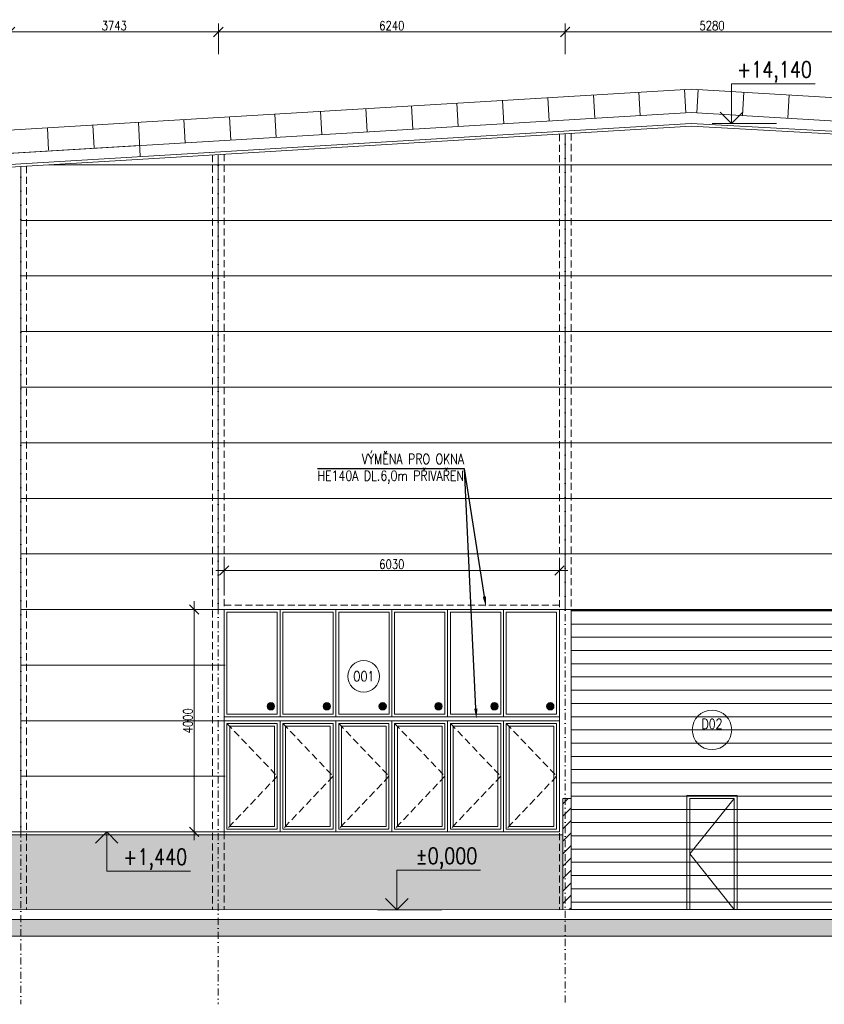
# Model space of a CAD drawing. Header units: millimetres. Extents: x -485339 to 350584, y -1189936 to 0.
# Tile 88 of 256: x -205476 to -191003, y -974340 to -956629. Entities that reach past the tile are written whole.
import ezdxf
from ezdxf import colors
from ezdxf.entities.mleader import LeaderData, LeaderLine
from ezdxf.enums import TextEntityAlignment as Align
from ezdxf.math import Vec2, Vec3

# ---------------------------------------------------------------- set-up
doc = ezdxf.new("R2010")
doc.units = ezdxf.units.MM
doc.header["$LTSCALE"] = 10
doc.linetypes.add('DASHDOT', pattern=[25.4, 12.7, -6.35, 0, -6.35])
doc.linetypes.add('ČÁRKOVANÁ', pattern=[19.05, 12.7, -6.35])
doc.layers.get('Defpoints').update_dxf_attribs({"color": 201})
for name, color, linetype, lineweight in [('N_dveře', 10, 'Continuous', 18), ('N_kóty', 10, 'Continuous', 18), ('N_okna', 10, 'Continuous', 18), ('N_popis', 10, 'Continuous', 18), ('N_popis_fasáda', 212, 'Continuous', 18), ('N_popis_otvory', 10, 'Continuous', 18), ('N_čáry_obv.plášt', 212, 'Continuous', 18), ('N_čáry_plné', 10, 'Continuous', 18), ('N_čáry_pod', 10, 'ČÁRKOVANÁ', 18), ('N_šrary', 10, 'Continuous', 18), ('St_kóty_výškové', 132, 'Continuous', 18), ('St_sloupy_opláštění_pohled', 25, 'ČÁRKOVANÁ', 18), ('St_čáry_obrys', 5, 'Continuous', 35), ('St_šrafy', 250, 'Continuous', 18)]:
    doc.layers.add(name, color=color, linetype=linetype, lineweight=lineweight)
doc.styles.add('ROMANS', font='romans.shx', dxfattribs={"width": 0.8})
doc.styles.get("Standard").update_dxf_attribs({"font": 'simplex.shx', "width": 0.8})
doc.dimstyles.new('stavebníM100', dxfattribs={"dimtxt": 165, "dimasz": 170, "dimexe": 150, "dimexo": 100, "dimgap": 30, "dimtad": 1, "dimdec": 0, "dimtxsty": 'Standard', "dimblk": 'OBLIQUE', "dimcen": -2.5, "dimdle": 150, "dimclrd": 256, "dimclre": 256, "dimclrt": 256, "dimadec": 4, "dimazin": 0, "dimtfac": 1, "dimtdec": 0, "dimtmove": 2, "dimatfit": 3, "dimldrblk": 'OBLIQUE', "dimfxl": 400, "dimfxlon": 1, "dimlwd": -1, "dimlwe": -1, "dimarcsym": 0})

# ---------------------------------------------------------------- blocks, each defined once
blk = doc.blocks.new('*U3985')
at = {"color": 0, "linetype": 'ByBlock', "lineweight": -2}
blk.add_line((3, 0), (-7, 0), dxfattribs=at)
for points in [[(0, 0), (0, 6.12), (0, 6.12), (-13, 6.12)], [(1.75, 1.75), (0, 0), (-1.75, 1.75)]]:
    blk.add_lwpolyline(points, dxfattribs=at)
at = {"color": 0, "linetype": 'ByBlock', "lineweight": -2, "style": 'ROMANS', "width": 0.8}
for tag, p in [('VYSKA', (-3.45, 9.62)), ('POPIS_001', (-12.5, 5.12))]:
    blk.add_attdef(tag, text='', height=2.5, dxfattribs=at).set_placement(p, align=Align.TOP_RIGHT)
blk = doc.blocks.new('*U4032')
at = {"color": 0, "linetype": 'ByBlock', "lineweight": -2}
blk.add_line((3, 0), (-7, 0), dxfattribs=at)
for points in [[(0, 0), (0, -6.12), (0, -6.12), (-13, -6.12)], [(1.75, -1.75), (0, 0), (-1.75, -1.75)]]:
    blk.add_lwpolyline(points, dxfattribs=at)
at = {"color": 0, "linetype": 'ByBlock', "lineweight": -2, "style": 'ROMANS', "width": 0.8}
for tag, p in [('VYSKA', (-3.45, -2.62)), ('POPIS_001', (-12.5, -7.13))]:
    blk.add_attdef(tag, text='', height=2.5, dxfattribs=at).set_placement(p, align=Align.TOP_RIGHT)
blk = doc.blocks.new('*U4033')
at = {"color": 0, "linetype": 'ByBlock', "lineweight": -2}
blk.add_line((3, 0), (-7, 0), dxfattribs=at)
for points in [[(0, 0), (0, 6.12), (0, 6.12), (-13, 6.12)], [(1.75, 1.75), (0, 0), (-1.75, 1.75)]]:
    blk.add_lwpolyline(points, dxfattribs=at)
at = {"color": 0, "linetype": 'ByBlock', "lineweight": -2, "style": 'ROMANS', "width": 0.8}
for tag, p in [('VYSKA', (-3.45, 9.62)), ('POPIS_001', (-12.5, 5.12))]:
    blk.add_attdef(tag, text='', height=2.5, dxfattribs=at).set_placement(p, align=Align.TOP_RIGHT)
blk = doc.blocks.new('G$C93397BA7')
at = {"layer": 'N_okna'}
for p, q in [((1005, 0), (0, 0)), ((0, 0), (0, -2000)), ((2010, 0), (1005, 0)), ((1005, 0), (1005, -2000)), ((1005, -2000), (1005, 0)), ((3015, 0), (2010, 0)), ((2010, 0), (2010, -2000)), ((2010, -2000), (2010, 0)), ((4020, 0), (3015, 0)), ((3015, 0), (3015, -2000)), ((3015, -2000), (3015, 0)), ((5025, 0), (4020, 0)), ((4020, 0), (4020, -2000)), ((4020, -2000), (4020, 0)), ((6030, 0), (5025, 0)), ((5025, 0), (5025, -2000)), ((5025, -2000), (5025, 0)), ((6030, -2000), (6030, 0)), ((954.75, -50), (50.25, -50)), ((50.25, -50), (50.25, -1950)), ((904.5, -100), (100.5, -100)), ((100.5, -100), (100.5, -1900)), ((904.5, -1900), (904.5, -100)), ((954.75, -1950), (954.75, -50)), ((1959.75, -50), (1055.25, -50)), ((1055.25, -50), (1055.25, -1950)), ((1909.5, -100), (1105.5, -100)), ((1105.5, -100), (1105.5, -1900)), ((1909.5, -1900), (1909.5, -100)), ((1959.75, -1950), (1959.75, -50)), ((2964.75, -50), (2060.25, -50)), ((2060.25, -50), (2060.25, -1950)), ((2914.5, -100), (2110.5, -100)), ((2110.5, -100), (2110.5, -1900)), ((2914.5, -1900), (2914.5, -100)), ((2964.75, -1950), (2964.75, -50)), ((3969.75, -50), (3065.25, -50)), ((3065.25, -50), (3065.25, -1950)), ((3919.5, -100), (3115.5, -100)), ((3115.5, -100), (3115.5, -1900)), ((3919.5, -1900), (3919.5, -100)), ((3969.75, -1950), (3969.75, -50)), ((4974.75, -50), (4070.25, -50)), ((4070.25, -50), (4070.25, -1950)), ((4924.5, -100), (4120.5, -100)), ((4120.5, -100), (4120.5, -1900)), ((4924.5, -1900), (4924.5, -100)), ((4974.75, -1950), (4974.75, -50)), ((5979.75, -50), (5075.25, -50)), ((5075.25, -50), (5075.25, -1950)), ((5929.5, -100), (5125.5, -100)), ((5125.5, -100), (5125.5, -1900)), ((5929.5, -1900), (5929.5, -100)), ((5979.75, -1950), (5979.75, -50)), ((100.5, -1900), (904.5, -1900)), ((1105.5, -1900), (1909.5, -1900)), ((2110.5, -1900), (2914.5, -1900)), ((3115.5, -1900), (3919.5, -1900)), ((4120.5, -1900), (4924.5, -1900)), ((5125.5, -1900), (5929.5, -1900)), ((0, -2000), (1005, -2000)), ((50.25, -1950), (954.75, -1950)), ((1005, -2000), (2010, -2000)), ((1055.25, -1950), (1959.75, -1950)), ((2010, -2000), (3015, -2000)), ((2060.25, -1950), (2964.75, -1950)), ((3015, -2000), (4020, -2000)), ((3065.25, -1950), (3969.75, -1950)), ((4020, -2000), (5025, -2000)), ((4070.25, -1950), (4974.75, -1950)), ((5025, -2000), (6030, -2000)), ((5075.25, -1950), (5979.75, -1950))]:
    blk.add_line(p, q, dxfattribs=at)
at = {"layer": 'N_okna', "linetype": 'ČÁRKOVANÁ'}
for p, q in [((50.25, -50), (954.75, -1000)), ((1055.25, -50), (1959.75, -1000)), ((2060.25, -50), (2964.75, -1000)), ((3065.25, -50), (3969.75, -1000)), ((4070.25, -50), (4974.75, -1000)), ((5075.25, -50), (5979.75, -1000)), ((954.75, -1000), (50.25, -1950)), ((1959.75, -1000), (1055.25, -1950)), ((2964.75, -1000), (2060.25, -1950)), ((3969.75, -1000), (3065.25, -1950)), ((4974.75, -1000), (4070.25, -1950)), ((5979.75, -1000), (5075.25, -1950))]:
    blk.add_line(p, q, dxfattribs=at)
blk = doc.blocks.new('G$C19E18317')
at = {"layer": 'N_okna'}
h = blk.add_hatch(color=256, dxfattribs=at)
h.dxf.hatch_style = 1
edge = h.paths.add_edge_path()
edge.add_ellipse((-5189, 259), major_axis=(66.3, 0), ratio=0.995025, start_angle=0, end_angle=180)
edge.add_ellipse((-5189, 259), major_axis=(-66.3, 0), ratio=0.995025, start_angle=0, end_angle=180)
h = blk.add_hatch(color=256, dxfattribs=at)
h.dxf.hatch_style = 1
edge = h.paths.add_edge_path()
edge.add_ellipse((-4184, 259), major_axis=(66.3, 0), ratio=0.995025, start_angle=0, end_angle=180)
edge.add_ellipse((-4184, 259), major_axis=(-66.3, 0), ratio=0.995025, start_angle=0, end_angle=180)
h = blk.add_hatch(color=256, dxfattribs=at)
h.dxf.hatch_style = 1
edge = h.paths.add_edge_path()
edge.add_ellipse((-3179, 259), major_axis=(66.3, 0), ratio=0.995025, start_angle=0, end_angle=180)
edge.add_ellipse((-3179, 259), major_axis=(-66.3, 0), ratio=0.995025, start_angle=0, end_angle=180)
h = blk.add_hatch(color=256, dxfattribs=at)
h.dxf.hatch_style = 1
edge = h.paths.add_edge_path()
edge.add_ellipse((-2174, 259), major_axis=(66.3, 0), ratio=0.995025, start_angle=0, end_angle=180)
edge.add_ellipse((-2174, 259), major_axis=(-66.3, 0), ratio=0.995025, start_angle=0, end_angle=180)
h = blk.add_hatch(color=256, dxfattribs=at)
h.dxf.hatch_style = 1
edge = h.paths.add_edge_path()
edge.add_ellipse((-1169, 259), major_axis=(66.3, 0), ratio=0.995025, start_angle=0, end_angle=180)
edge.add_ellipse((-1169, 259), major_axis=(-66.3, 0), ratio=0.995025, start_angle=0, end_angle=180)
h = blk.add_hatch(color=256, dxfattribs=at)
h.dxf.hatch_style = 1
edge = h.paths.add_edge_path()
edge.add_ellipse((-164, 259), major_axis=(66.3, 0), ratio=0.995025, start_angle=0, end_angle=180)
edge.add_ellipse((-164, 259), major_axis=(-66.3, 0), ratio=0.995025, start_angle=0, end_angle=180)
for p, q in [((-5025, 2000), (-6030, 2000)), ((-6030, 2000), (-6030, 70)), ((-5075, 1950), (-5980, 1950)), ((-5980, 1950), (-5980, 120)), ((-5075, 120), (-5075, 1950)), ((-4020, 2000), (-5025, 2000)), ((-5025, 2000), (-5025, 70)), ((-5025, 70), (-5025, 2000)), ((-4070, 1950), (-4975, 1950)), ((-4975, 1950), (-4975, 120)), ((-4070, 120), (-4070, 1950)), ((-3015, 2000), (-4020, 2000)), ((-4020, 2000), (-4020, 70)), ((-4020, 70), (-4020, 2000)), ((-3065, 1950), (-3970, 1950)), ((-3970, 1950), (-3970, 120)), ((-3065, 120), (-3065, 1950)), ((-2010, 2000), (-3015, 2000)), ((-3015, 2000), (-3015, 70)), ((-3015, 70), (-3015, 2000)), ((-2060, 1950), (-2965, 1950)), ((-2965, 1950), (-2965, 120)), ((-2060, 120), (-2060, 1950)), ((-1005, 2000), (-2010, 2000)), ((-2010, 2000), (-2010, 70)), ((-2010, 70), (-2010, 2000)), ((-1055, 1950), (-1960, 1950)), ((-1960, 1950), (-1960, 120)), ((-1055, 120), (-1055, 1950)), ((0, 2000), (-1005, 2000)), ((-1005, 2000), (-1005, 70)), ((-1005, 70), (-1005, 2000)), ((-50, 1950), (-955, 1950)), ((-955, 1950), (-955, 120)), ((-50, 120), (-50, 1950)), ((0, 70), (0, 2000)), ((-6030, 70), (-5025, 70)), ((-5980, 120), (-5075, 120)), ((-5025, 70), (-4020, 70)), ((-4975, 120), (-4070, 120)), ((-4020, 70), (-3015, 70)), ((-3970, 120), (-3065, 120)), ((-3015, 70), (-2010, 70)), ((-2965, 120), (-2060, 120)), ((-2010, 70), (-1005, 70)), ((-1960, 120), (-1055, 120)), ((-1005, 70), (0, 70)), ((-955, 120), (-50, 120))]:
    blk.add_line(p, q, dxfattribs=at)
for centre in [(-5189, 259), (-4184, 259), (-3179, 259), (-2174, 259), (-1169, 259), (-164, 259)]:
    blk.add_ellipse(centre, major_axis=(66.3, 0), ratio=0.995025, dxfattribs=at)
blk = doc.blocks.new('_OBLIQUE')
at = {"color": 0, "linetype": 'ByBlock'}
blk.add_line((-0.5, -0.5), (0.5, 0.5), dxfattribs=at)
blk = doc.blocks.new('*D6690')
at = {"layer": 'Defpoints', "color": 0}
for p in [(-201903, -956850), (-201903, -959056), (-205646, -959281)]:
    blk.add_point(p, dxfattribs=at)
at = {"layer": 'N_popis_fasáda'}
for p, q in [((-205646, -957250), (-205646, -956700)), ((-201903, -957250), (-201903, -956700)), ((-205796, -956850), (-201753, -956850))]:
    blk.add_line(p, q, dxfattribs=at)
at = {"layer": 'N_popis_fasáda', "linetype": 'ByBlock', "xscale": 170, "yscale": 170, "zscale": 170, "rotation": 180}
blk.add_blockref('_OBLIQUE', (-205646, -956850), dxfattribs=at)
at = {"layer": 'N_popis_fasáda', "linetype": 'ByBlock', "xscale": 170, "yscale": 170, "zscale": 170}
blk.add_blockref('_OBLIQUE', (-201903, -956850), dxfattribs=at)
at = {"layer": 'N_popis_fasáda', "insert": (-203775, -956737), "char_height": 165, "attachment_point": 5}
blk.add_mtext('3743', dxfattribs=at)
blk = doc.blocks.new('*D6691')
at = {"layer": 'Defpoints', "color": 0}
for p in [(-195663, -956850), (-195663, -958680), (-201903, -959056)]:
    blk.add_point(p, dxfattribs=at)
at = {"layer": 'N_popis_fasáda'}
for p, q in [((-201903, -957250), (-201903, -956700)), ((-195663, -957250), (-195663, -956700)), ((-202053, -956850), (-195513, -956850))]:
    blk.add_line(p, q, dxfattribs=at)
at = {"layer": 'N_popis_fasáda', "linetype": 'ByBlock', "xscale": 170, "yscale": 170, "zscale": 170, "rotation": 180}
blk.add_blockref('_OBLIQUE', (-201903, -956850), dxfattribs=at)
at = {"layer": 'N_popis_fasáda', "linetype": 'ByBlock', "xscale": 170, "yscale": 170, "zscale": 170}
blk.add_blockref('_OBLIQUE', (-195663, -956850), dxfattribs=at)
at = {"layer": 'N_popis_fasáda', "insert": (-198783, -956737), "char_height": 165, "attachment_point": 5}
blk.add_mtext('6240', dxfattribs=at)
blk = doc.blocks.new('*D6692')
at = {"layer": 'Defpoints', "color": 0}
for p in [(-190383, -956850), (-195663, -958680), (-190383, -958680)]:
    blk.add_point(p, dxfattribs=at)
at = {"layer": 'N_popis_fasáda'}
for p, q in [((-195663, -957250), (-195663, -956700)), ((-190383, -957250), (-190383, -956700)), ((-195813, -956850), (-190233, -956850))]:
    blk.add_line(p, q, dxfattribs=at)
at = {"layer": 'N_popis_fasáda', "linetype": 'ByBlock', "xscale": 170, "yscale": 170, "zscale": 170, "rotation": 180}
blk.add_blockref('_OBLIQUE', (-195663, -956850), dxfattribs=at)
at = {"layer": 'N_popis_fasáda', "linetype": 'ByBlock', "xscale": 170, "yscale": 170, "zscale": 170}
blk.add_blockref('_OBLIQUE', (-190383, -956850), dxfattribs=at)
at = {"layer": 'N_popis_fasáda', "insert": (-193023, -956737), "char_height": 165, "attachment_point": 5}
blk.add_mtext('5280', dxfattribs=at)
blk = doc.blocks.new('*D6793')
at = {"layer": 'Defpoints', "color": 0}
for p in [(-202338, -967239), (-201798, -967239), (-201798, -971239)]:
    blk.add_point(p, dxfattribs=at)
at = {"layer": 'N_kóty'}
for p, q in [((-202338, -971389), (-202338, -967089)), ((-201938, -967239), (-202488, -967239)), ((-201938, -971239), (-202488, -971239))]:
    blk.add_line(p, q, dxfattribs=at)
at = {"layer": 'N_kóty', "linetype": 'ByBlock', "xscale": 170, "yscale": 170, "zscale": 170}
for p, rotation in [((-202338, -967239), 90), ((-202338, -971239), 270)]:
    blk.add_blockref('_OBLIQUE', p, dxfattribs=dict(at, rotation=rotation))
at = {"layer": 'N_kóty', "insert": (-202451, -969239), "char_height": 165, "attachment_point": 5, "rotation": 90}
blk.add_mtext('4000', dxfattribs=at)
blk = doc.blocks.new('*D6794')
at = {"layer": 'Defpoints', "color": 0}
for p in [(-195768, -966536), (-201798, -967239), (-195768, -967239)]:
    blk.add_point(p, dxfattribs=at)
at = {"layer": 'N_kóty'}
for p, q in [((-201798, -966936), (-201798, -966386)), ((-195768, -966936), (-195768, -966386)), ((-201948, -966536), (-195618, -966536))]:
    blk.add_line(p, q, dxfattribs=at)
at = {"layer": 'N_kóty', "linetype": 'ByBlock', "xscale": 170, "yscale": 170, "zscale": 170, "rotation": 180}
blk.add_blockref('_OBLIQUE', (-201798, -966536), dxfattribs=at)
at = {"layer": 'N_kóty', "linetype": 'ByBlock', "xscale": 170, "yscale": 170, "zscale": 170}
blk.add_blockref('_OBLIQUE', (-195768, -966536), dxfattribs=at)
at = {"layer": 'N_kóty', "insert": (-198783, -966423), "char_height": 165, "attachment_point": 5}
blk.add_mtext('6030', dxfattribs=at)

msp = doc.modelspace()

# ---------------------------------------------------------------- hatches: boundary and pattern name
at = {"layer": 'N_dveře'}
h = msp.add_hatch(dxfattribs=at)
h.set_pattern_fill('ANSI31', color=256, scale=75, angle=135)
h.set_pattern_definition([(180, (51891.83, 2.68), (-3e-14, -238.125), [])])
h.paths.add_polyline_path([(-190488.2, -967251), (-195558.2, -967251), (-195558.2, -972635.9), (-190488.2, -972635.9)])
h = msp.add_hatch(dxfattribs=at)
h.set_pattern_fill('ANSI31', color=256, scale=50)
h.set_pattern_definition([(45, (51891.83, 2.68), (-112.253202, 112.253202), [])])
h.paths.add_polyline_path([(-195558.2, -970635.9), (-195708.2, -970635.9), (-195708.2, -971285.9), (-195708.2, -972635.9), (-195558.2, -972635.9)])
at = {"layer": 'N_šrary'}
h = msp.add_hatch(dxfattribs=at)
h.set_pattern_fill('AR-SAND', color=256, scale=5)
h.set_pattern_definition([(37.5, (-15110.36, 3e-10), (-8.000156, 244.70662), [0, -193.04, 0, -215.9, 0, -206.375]), (7.5, (-15110.36, 3e-10), (224.76164, 358.41255), [0, -104.14, 0, -173.99, 0, -66.675]), (327.5, (-15266.57, 3e-10), (395.496185, 0.718592), [0, -63.5, 0, -228.6, 0, -298.45]), (317.5, (-15266.57, 3e-10), (381.77823, 111.46466), [0, -31.75, 0, -149.86, 0, -171.45])])
h.paths.add_polyline_path([(-195708.2, -971288.5), (-205646.3, -971288.5), (-205646.3, -972638.5), (-195708.2, -972635.9)])
at = {"layer": 'St_šrafy'}
h = msp.add_hatch(color=256, dxfattribs=at)
h.dxf.hatch_style = 1
h.paths.add_polyline_path([(-154432.1, -972813.5), (-225253.8, -972813.5), (-225253.8, -973113.5), (-154432.1, -973113.5)])

# ---------------------------------------------------------------- linework, layer by layer
at = {"layer": 'N_dveře'}
for points in [[(-195708.2, -970635.9), (-195558.2, -970635.9)], [(-195708.2, -970635.9), (-195708.2, -972635.9)], [(-192623.2, -970635.9), (-193423.2, -971635.9), (-192623.2, -972635.9)]]:
    msp.add_lwpolyline(points, dxfattribs=at)
for points in [[(-193473.2, -972635.9), (-192573.2, -972635.9), (-192573.2, -970585.9), (-193473.2, -970585.9)], [(-193423.2, -972635.9), (-192623.2, -972635.9), (-192623.2, -970635.9), (-193423.2, -970635.9)]]:
    msp.add_lwpolyline(points, close=True, dxfattribs=at)
at = {"layer": 'N_okna'}
msp.add_line((-203395.1, -958478.4), (-216119.8, -959243.3), dxfattribs=at)
for points in [[(-193395.1, -957877.3), (-203395.1, -958478.4)], [(-194337.3, -957933.9), (-194314.4, -958351.8)], [(-193518.8, -957884.7), (-193495.8, -958302.6)], [(-193395.1, -957877.3), (-183448.7, -958475.2)], [(-193271.5, -957884.7), (-193294.5, -958302.6)], [(-192452.9, -957933.9), (-192475.9, -958351.8)], [(-197611.4, -958130.7), (-197588.4, -958548.6)], [(-196792.9, -958081.5), (-196769.9, -958499.4)], [(-195974.4, -958032.3), (-195951.4, -958450.2)], [(-195155.9, -957983.1), (-195132.9, -958401)], [(-191634.4, -957983.1), (-191657.4, -958401)], [(-193395.1, -958296.5), (-209187.4, -959243.3)], [(-200067, -958278.3), (-200044, -958696.2)], [(-199248.5, -958229.1), (-199225.5, -958647)], [(-198430, -958179.9), (-198407, -958597.8)], [(-193395.1, -958296.5), (-183471.4, -958893.1)], [(-203341.6, -958475.2), (-203308.1, -959090.2)], [(-202522.6, -958425.9), (-202499.6, -958843.8)], [(-201704, -958376.7), (-201681.1, -958794.6)], [(-200885.5, -958327.5), (-200862.5, -958745.4)], [(-204978.1, -958573.5), (-204956.1, -958973)], [(-204159.6, -958524.3), (-204137.1, -958933)], [(-203319, -958890.5), (-209187.4, -959243.3)]]:
    msp.add_lwpolyline(points, dxfattribs=at)
at = {"layer": 'N_popis_otvory'}
for centre, radius in [((-199288.2, -968439.7), 283.2), ((-193023.2, -969404.2), 354.6)]:
    msp.add_circle(centre, radius, dxfattribs=at)
at = {"layer": 'N_čáry_obv.plášt'}
for points in [[(-195663.2, -958680.4), (-195663.2, -967238.5)], [(-201903.2, -967238.5), (-201903.2, -959055.5)], [(-205456.3, -959269.1), (-205456.3, -971238.5)], [(-204947.5, -959238.5), (-177647.8, -959238.5)], [(-205456.3, -960238.5), (-177647.8, -960238.5)], [(-205456.3, -961238.5), (-177647.8, -961238.5)], [(-205456.3, -962238.5), (-177647.8, -962238.5)], [(-205456.3, -963238.5), (-177647.8, -963238.5)], [(-205456.3, -964238.5), (-177647.8, -964238.5)], [(-205456.3, -965238.5), (-177647.8, -965238.5)], [(-205456.3, -966238.5), (-177647.8, -966238.5)], [(-205456.3, -967238.5), (-190383.2, -967238.5)], [(-205456.3, -968238.5), (-201783.2, -968238.5)], [(-205456.3, -969238.5), (-201783.2, -969238.5)], [(-205456.3, -970238.5), (-201783.2, -970238.5)], [(-205646.3, -971238.5), (-201783.2, -971238.5)]]:
    msp.add_lwpolyline(points, dxfattribs=at)
at = {"layer": 'N_čáry_plné'}
for points in [[(-193400.7, -958494.3), (-205859.9, -959243.3)], [(-193400.5, -958544.4), (-205859.9, -959293.4)], [(-193400.7, -958494.3), (-181007.5, -959176.1)], [(-193400.5, -958544.4), (-181010.3, -959226)], [(-193377.7, -969404.2), (-192668.6, -969404.2)], [(-205646.3, -971288.5), (-195708.2, -971288.5)]]:
    msp.add_lwpolyline(points, dxfattribs=at)
msp.add_lwpolyline([(-190488.2, -972635.9), (-195558.2, -972635.9), (-195558.2, -967251), (-190488.2, -967251)], close=True, dxfattribs=at)
at = {"layer": 'N_čáry_pod', "lineweight": 18}
msp.add_lwpolyline([(-201798.2, -967158.5), (-195768.2, -967158.5)], dxfattribs=at)
at = {"layer": 'St_sloupy_opláštění_pohled'}
for points in [[(-195768.2, -958686.7), (-195768.2, -972635.9)], [(-195558.2, -958674.1), (-195558.2, -972635.9)], [(-202008.2, -959061.8), (-202008.2, -972638.5)], [(-202008.2, -959061.8), (-202008.2, -972638.5)], [(-202008.2, -959061.8), (-202008.2, -972638.5)], [(-201798.2, -959049.2), (-201798.2, -972638.5)], [(-205351.3, -959262.8), (-205351.3, -972638.5)]]:
    msp.add_lwpolyline(points, dxfattribs=at)
at = {"layer": 'St_sloupy_opláštění_pohled', "linetype": 'DASHDOT'}
for points in [[(-195663.2, -958680.4), (-195663.2, -974336.9)], [(-201903.2, -959061.8), (-201903.2, -974339.6)], [(-205456.3, -959269.1), (-205456.3, -974339.6)]]:
    msp.add_lwpolyline(points, dxfattribs=at)
at = {"layer": 'St_čáry_obrys', "const_width": 10}
msp.add_lwpolyline([(-154432.1, -972638.5), (-225253.8, -972638.5)], dxfattribs=at)
at = {"layer": 'St_šrafy'}
msp.add_lwpolyline([(-154432.1, -972813.5), (-225253.8, -972813.5), (-225253.8, -973113.5), (-154432.1, -973113.5)], close=True, dxfattribs=at)

# ---------------------------------------------------------------- block references
at = {"layer": 'N_okna'}
for name, p in [('G$C19E18317', (-195768.2, -969238.5)), ('G$C93397BA7', (-201798.2, -969238.5))]:
    msp.add_blockref(name, p, dxfattribs=at)
at = {"layer": 'St_kóty_výškové'}
ref = msp.add_blockref('*U4033', (-192673, -958494.3), dxfattribs=dict(at, xscale=-115.8301158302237, yscale=115.8301158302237, zscale=115.8301158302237))
ref.add_attrib('VYSKA', '+14,140', dxfattribs={"layer": '0', "color": 0, "linetype": 'ByBlock', "lineweight": -2, "height": 289.58, "style": 'ROMANS', "width": 0.8}).set_placement((-191225.2, -957379.5), align=Align.TOP_RIGHT)
ref = msp.add_blockref('*U4032', (-203911.5, -971238.5), dxfattribs=dict(at, xscale=-115.8301158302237, yscale=115.8301158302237, zscale=115.8301158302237))
ref.add_attrib('VYSKA', '+1,440', dxfattribs={"layer": '0', "color": 0, "linetype": 'ByBlock', "lineweight": -2, "height": 289.58, "style": 'ROMANS', "width": 0.8}).set_placement((-202463.7, -971542.6), align=Align.TOP_RIGHT)
ref = msp.add_blockref('*U3985', (-198692.2, -972638.5), dxfattribs=dict(at, xscale=-115.8301158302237, yscale=115.8301158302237, zscale=115.8301158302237))
ref.add_attrib('VYSKA', '%%P0,000', dxfattribs={"layer": '0', "color": 0, "linetype": 'ByBlock', "lineweight": -2, "height": 289.58, "style": 'ROMANS', "width": 0.8}).set_placement((-197244.4, -971523.7), align=Align.TOP_RIGHT)

# ---------------------------------------------------------------- texts
at = {"layer": 'N_popis_otvory', "width": 0.8}
for s, p in [('O01', (-199288.2, -968439.7)), ('D02', (-193023.2, -969296.4))]:
    msp.add_text(s, height=180, dxfattribs=at).set_placement(p, align=Align.MIDDLE_CENTER)

# ---------------------------------------------------------------- dimensions: what is measured, and where the dimension line sits
at = {"layer": 'N_kóty'}
dim = msp.add_linear_dim(base=(-195768.2, -966536), p1=(-201798.2, -967238.5), p2=(-195768.2, -967238.5), dimstyle='stavebníM100', dxfattribs=at)
dim.commit()
dim.dimension.update_dxf_attribs({"geometry": '*D6794', "text_midpoint": (-198783.2, -966423.5)})
dim = msp.add_linear_dim(base=(-202338.4, -967238.5), p1=(-201798.2, -971238.5), p2=(-201798.2, -967238.5), angle=90, dimstyle='stavebníM100', dxfattribs=at)
dim.commit()
dim.dimension.update_dxf_attribs({"geometry": '*D6793', "text_midpoint": (-202450.9, -969238.5)})
at = {"layer": 'N_popis_fasáda'}
for base, p1, p2, picture, middle in [((-201903.2, -956849.8), (-205646.3, -959280.6), (-201903.2, -959055.5), '*D6690', (-203774.7, -956737.3)), ((-195663.2, -956849.8), (-201903.2, -959055.5), (-195663.2, -958680.4), '*D6691', (-198783.2, -956737.3)), ((-190383.2, -956849.8), (-195663.2, -958680.4), (-190383.2, -958680.4), '*D6692', (-193023.2, -956737.3))]:
    dim = msp.add_linear_dim(base=base, p1=p1, p2=p2, dimstyle='stavebníM100', override={"dimtxsty": 'Standard', "dimldrblk": 'OBLIQUE'}, dxfattribs=at)
    dim.commit()
    dim.dimension.update_dxf_attribs({"geometry": picture, "text_midpoint": middle})

# ---------------------------------------------------------------- leaders
at = {"layer": 'N_popis'}
ml = msp.add_multileader_mtext('Standard', dxfattribs=at)
ml.set_content('VÝMĚNA PRO OKNA\\PHE140A DL.6,0m PŘIVAŘEN')
ml.set_leader_properties()
ml.build(insert=Vec2(0, 0))
ml.multileader.update_dxf_attribs({"text_left_attachment_type": 6, "text_right_attachment_type": 6, "arrow_head_size": 180})
ctx = ml.context
ctx.base_point, ctx.char_height, ctx.arrow_head_size, ctx.plane_origin = Vec3(-200441.3, -964706.7), 180, 180, Vec3(-196695.6, -963746.1)
ctx.left_attachment, ctx.right_attachment, ctx.text_align_type = 6, 6, 2
notes = []
notes.append((ctx, [(0, (1, 1, 0), (-197473.9, -964706.7), (-1, 0), 8, [(0, [(-197090.3, -967184.5)], 0, [])])]))
ctx.mtext.insert, ctx.mtext.alignment, ctx.mtext.flow_direction = Vec3(-197483.9, -964441), 3, 5
ml = msp.add_multileader_mtext('Standard', dxfattribs=at)
ml.set_content('VÝMĚNA PRO OKNA\\PHE140A DL.6,0m PŘIVAŘEN')
ml.set_leader_properties()
ml.build(insert=Vec2(0, 0))
ml.multileader.update_dxf_attribs({"text_left_attachment_type": 6, "text_right_attachment_type": 6, "arrow_head_size": 180})
ctx = ml.context
ctx.base_point, ctx.char_height, ctx.arrow_head_size, ctx.plane_origin = Vec3(-200441.3, -964706.7), 180, 180, Vec3(-196695.6, -963746.1)
ctx.left_attachment, ctx.right_attachment, ctx.text_align_type = 6, 6, 2
notes.append((ctx, [(0, (1, 1, 0), (-197473.9, -964706.7), (-1, 0), 8, [(0, [(-197261.7, -969201.5)], 0, [])])]))
ctx.mtext.insert, ctx.mtext.alignment, ctx.mtext.flow_direction = Vec3(-197483.9, -964441), 3, 5
for ctx, leaders in notes:
    for number, flags, end, landing, length, lines in leaders:
        leader = LeaderData()
        leader.index, (leader.has_last_leader_line, leader.has_dogleg_vector, leader.attachment_direction) = number, flags
        leader.last_leader_point, leader.dogleg_vector, leader.dogleg_length = Vec3(end), Vec3(landing), length
        for number, points, colour, breaks in lines:
            line = LeaderLine()
            line.index, line.vertices, line.color, line.breaks = number, Vec3.list(points), colors.encode_raw_color(colour), breaks
            leader.lines.append(line)
        ctx.leaders.append(leader)

doc.saveas('drawing.dxf')
